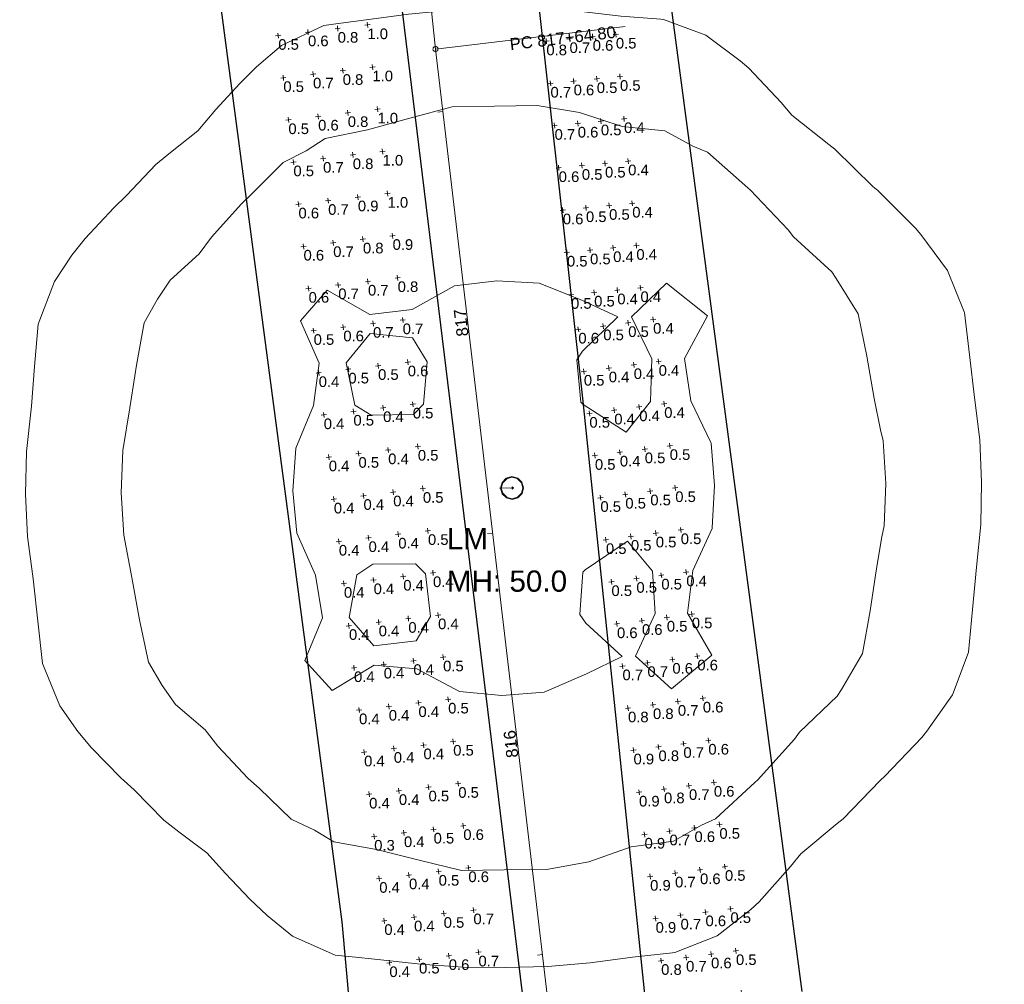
# Model space of a CAD drawing. Extents: x 11759 to 13757, y -2685 to 8839.
# Tile 5 of 55: x 12882 to 13114, y 3976 to 4203. Entities that reach past the tile are written whole.
import ezdxf

# ---------------------------------------------------------------- set-up
doc = ezdxf.new("R2010")
doc.units = 0
doc.header["$MEASUREMENT"] = 0
for name, color, linetype, lineweight in [('AGI32-115446_BK001 - Copy -- 2023-Jan-03 22h-01m-38s-DRAWING', 7, 'Continuous', 0), ('AGI32-Project_1-CALCPTS', 7, 'Continuous', 0), ('AGI32-Project_1-LUMINAIRE', 7, 'Continuous', 0), ('AGI32-Project_1-MARKPOINT', 7, 'Continuous', 0), ('AGI32-Project_1-POLE_PENDANT', 7, 'Continuous', 0), ('AGI32-Project_1-STATISTICAL_AREA', 7, 'Continuous', 0), ('AGI32-Project_1-TEMPLATE', 7, 'Continuous', 0)]:
    doc.layers.add(name, color=color, linetype=linetype, lineweight=lineweight)
doc.styles.add('AGI32-Arial', font='arial.ttf')

# ---------------------------------------------------------------- blocks, each defined once
blk = doc.blocks.new('AGI32-ID1buv4w-Project_1-STATISTICAL_AREA-US 23 NB - Overall')
at = {"layer": 'AGI32-Project_1-STATISTICAL_AREA', "color": 7, "linetype": 'Continuous', "lineweight": 30}
for p, q in [((856.93, 2211.15), (807.47, 2584.76)), ((866.95, 2459.18), (899.84, 2190.33)), ((880.76, 1946.58), (856.93, 2211.15))]:
    blk.add_line(p, q, dxfattribs=at)
blk = doc.blocks.new('AGI32-ID1buv4w-Project_1-STATISTICAL_AREA-US 23 SB - Overall')
at = {"layer": 'AGI32-Project_1-STATISTICAL_AREA', "color": 7, "linetype": 'Continuous', "lineweight": 30}
for p, q in [((860.5, 2810.59), (913.54, 2334.49)), ((965.28, 2194.78), (927.14, 2482.23)), ((913.54, 2334.49), (946.91, 2013.91))]:
    blk.add_line(p, q, dxfattribs=at)
blk = doc.blocks.new('AGI32-ID1buv4w-Project_1-LUMINAIRE-LM_Symbol')
at = {"layer": 'AGI32-Project_1-LUMINAIRE', "color": 7, "linetype": 'ByBlock', "lineweight": 0}
for p, q in [((-0.45, 0.779, 0.3), (-0.779, 0.45, 0.3)), ((-0.45, 0.779), (-0.779, 0.45)), ((-0.779, 0.45, 0.3), (-0.45, 0.779, 0.3)), ((0, 0.9, 0.3), (-0.45, 0.779, 0.3)), ((0, 0.9), (-0.45, 0.779)), ((-0.45, 0.779, 0.3), (0, 0.9, 0.3)), ((-0.45, 0.779), (-0.45, 0.779, 0.3)), ((-0.45, 0.779, 0.3), (-0.45, 0.779)), ((0, 0.855), (-0.405, 0.734)), ((0.45, 0.779, 0.3), (0, 0.9, 0.3)), ((0.45, 0.779), (0, 0.9)), ((0, 0.9), (0, 0.9, 0.3)), ((0, 0.9, 0.3), (0.45, 0.779, 0.3)), ((0, 0.9, 0.3), (0, 0.9)), ((0.405, 0.734), (0, 0.855)), ((0.779, 0.45, 0.3), (0.45, 0.779, 0.3)), ((0.779, 0.45), (0.45, 0.779)), ((0.45, 0.779), (0.45, 0.779, 0.3)), ((0.45, 0.779, 0.3), (0.779, 0.45, 0.3)), ((0.45, 0.779, 0.3), (0.45, 0.779)), ((-0.779, 0.45, 0.3), (-0.9, 0, 0.3)), ((-0.779, 0.45), (-0.9, 0)), ((-0.9, 0, 0.3), (-0.779, 0.45, 0.3)), ((-0.9, 0, 0.3), (-0.779, -0.45, 0.3)), ((-0.9, 0), (-0.9, 0, 0.3)), ((-0.9, 0), (-0.779, -0.45)), ((-0.779, -0.45, 0.3), (-0.9, 0, 0.3)), ((-0.9, 0, 0.3), (-0.9, 0)), ((-0.734, 0.405), (-0.855, 0)), ((-0.855, 0), (-0.734, -0.405)), ((-0.779, 0.45), (-0.779, 0.45, 0.3)), ((-0.779, 0.45, 0.3), (-0.779, 0.45)), ((-0.405, 0.734), (-0.734, 0.405)), ((-0.1, 0), (0.1, 0)), ((0, -0.1), (0, 0.1)), ((0, 0.1), (0.1, 0)), ((0, -0.1), (0.1, 0)), ((0.734, 0.405), (0.405, 0.734)), ((0.855, 0), (0.734, 0.405)), ((0.734, -0.405), (0.855, 0)), ((0.9, 0, 0.3), (0.779, 0.45, 0.3)), ((0.9, 0), (0.779, 0.45)), ((0.779, 0.45), (0.779, 0.45, 0.3)), ((0.779, 0.45, 0.3), (0.9, 0, 0.3)), ((0.779, 0.45, 0.3), (0.779, 0.45)), ((0.779, -0.45, 0.3), (0.9, 0, 0.3)), ((0.779, -0.45), (0.9, 0)), ((0.9, 0, 0.3), (0.779, -0.45, 0.3)), ((0.9, 0, 0.3), (0.9, 0)), ((0.9, 0), (0.9, 0, 0.3)), ((-0.779, -0.45, 0.3), (-0.45, -0.779, 0.3)), ((-0.779, -0.45), (-0.779, -0.45, 0.3)), ((-0.779, -0.45), (-0.45, -0.779)), ((-0.45, -0.779, 0.3), (-0.779, -0.45, 0.3)), ((-0.779, -0.45, 0.3), (-0.779, -0.45)), ((-0.734, -0.405), (-0.405, -0.734)), ((-0.405, -0.734), (0, -0.855)), ((0, -0.855), (0.405, -0.734)), ((0.405, -0.734), (0.734, -0.405)), ((0.45, -0.779, 0.3), (0.779, -0.45, 0.3)), ((0.45, -0.779), (0.779, -0.45)), ((0.779, -0.45, 0.3), (0.45, -0.779, 0.3)), ((0.779, -0.45), (0.779, -0.45, 0.3)), ((0.779, -0.45, 0.3), (0.779, -0.45)), ((-0.45, -0.779, 0.3), (0, -0.9, 0.3)), ((-0.45, -0.779), (-0.45, -0.779, 0.3)), ((-0.45, -0.779), (0, -0.9)), ((0, -0.9, 0.3), (-0.45, -0.779, 0.3)), ((-0.45, -0.779, 0.3), (-0.45, -0.779)), ((0, -0.9, 0.3), (0.45, -0.779, 0.3)), ((0, -0.9), (0.45, -0.779)), ((0.45, -0.779, 0.3), (0, -0.9, 0.3)), ((0, -0.9), (0, -0.9, 0.3)), ((0, -0.9, 0.3), (0, -0.9)), ((0.45, -0.779), (0.45, -0.779, 0.3)), ((0.45, -0.779, 0.3), (0.45, -0.779))]:
    blk.add_line(p, q, dxfattribs=at)
blk = doc.blocks.new('AGI32-ID1buv4w-Project_1-LUMINAIRE-LM_138-1')
at = {"layer": 'AGI32-Project_1-LUMINAIRE', "color": 7, "linetype": 'ByBlock', "lineweight": 0, "xscale": 3, "yscale": 3, "zscale": 3}
blk.add_blockref('AGI32-ID1buv4w-Project_1-LUMINAIRE-LM_Symbol', (0, 0), dxfattribs=at)
blk = doc.blocks.new('AGI32-ID1buv4w-Project_1-LUMINAIRE-LM_138_Labels')
at = {"layer": 'AGI32-Project_1-LUMINAIRE', "color": 7, "linetype": 'ByBlock', "lineweight": 0, "char_height": 5, "attachment_point": 1, "style": 'AGI32-Arial'}
for s, insert in [('LM', (-12.37, -9.4, 50)), ('MH: 50.0', (-12.37, -19.4, 50))]:
    blk.add_mtext(s, dxfattribs=dict(at, insert=insert))
blk = doc.blocks.new('AGI32-ID1buv4w-Project_1-LUMINAIRE-LM_Template1')
at = {"layer": 'AGI32-Project_1-TEMPLATE', "color": 1, "linetype": 'ByBlock', "lineweight": 0}
for p, q in [((-30, 110.68, -50), (-20, 111.88, -50)), ((-20, 111.88, -50), (-10, 112.73, -50)), ((-10, 112.73, -50), (0, 112.91, -50)), ((0, 112.91, -50), (10, 112.83, -50)), ((10, 112.83, -50), (20, 112.09, -50)), ((20, 112.09, -50), (30, 110.85, -50)), ((-50, 104.94, -50), (-40, 109.5, -50)), ((-40, 109.5, -50), (-36.02, 109.99, -50)), ((-36.02, 109.99, -50), (-30, 110.68, -50)), ((30, 110.85, -50), (39.4, 109.99, -50)), ((39.4, 109.99, -50), (40, 109.93, -50)), ((40, 109.93, -50), (49.99, 106.1, -50)), ((-55.96, 99.99, -50), (-50, 104.94, -50)), ((49.99, 106.1, -50), (58.01, 99.99, -50)), ((-59.99, 96.08, -50), (-55.96, 99.99, -50)), ((58.01, 99.99, -50), (59.99, 98.21, -50)), ((59.99, 98.21, -50), (67.49, 89.99, -50)), ((-65.67, 89.99, -50), (-59.99, 96.08, -50)), ((-69.99, 85.03, -50), (-65.67, 89.99, -50)), ((67.49, 89.99, -50), (69.99, 87, -50)), ((69.99, 87, -50), (78.64, 79.99, -50)), ((-76.51, 79.99, -50), (-69.99, 85.03, -50)), ((-79.99, 77.26, -50), (-76.51, 79.99, -50)), ((78.64, 79.99, -50), (79.99, 78.89, -50)), ((79.99, 78.89, -50), (88.87, 69.99, -50)), ((-86.94, 69.99, -50), (-79.99, 77.26, -50)), ((-89.99, 67.14, -50), (-86.94, 69.99, -50)), ((88.87, 69.99, -50), (89.99, 68.99, -50)), ((89.99, 68.99, -50), (98.78, 59.99, -50)), ((-96.87, 59.99, -50), (-89.99, 67.14, -50)), ((-99.99, 56.1, -50), (-96.87, 59.99, -50)), ((98.78, 59.99, -50), (99.99, 58.51, -50)), ((99.99, 58.51, -50), (106.17, 49.99, -50)), ((-104.18, 49.99, -50), (-99.99, 56.1, -50)), ((-108.13, 40, -50), (-104.18, 49.99, -50)), ((106.17, 49.99, -50), (109.99, 40.21, -50)), ((-109.13, 30, -50), (-108.13, 40, -50)), ((109.99, 40.21, -50), (110.07, 40, -50)), ((110.07, 40, -50), (111.13, 30, -50)), ((-109.99, 20.7, -50), (-109.13, 30, -50)), ((111.13, 30, -50), (112.21, 20, -50)), ((-111.26, 10, -50), (-110.07, 20, -50)), ((-110.07, 20, -50), (-109.99, 20.7, -50)), ((112.21, 20, -50), (113.29, 10, -50)), ((-111.61, 0, -50), (-111.26, 10, -50)), ((113.29, 10, -50), (113.56, 0, -50)), ((-111.26, -10, -50), (-111.61, 0, -50)), ((113.56, 0, -50), (113.29, -10, -50)), ((-110.07, -20, -50), (-111.26, -10, -50)), ((113.29, -10, -50), (112.21, -20, -50)), ((-109.99, -20.7, -50), (-110.07, -20, -50)), ((-109.13, -30, -50), (-109.99, -20.7, -50)), ((112.21, -20, -50), (111.13, -30, -50)), ((-108.13, -40, -50), (-109.13, -30, -50)), ((111.13, -30, -50), (110.07, -40, -50)), ((-104.18, -50, -50), (-108.13, -40, -50)), ((109.99, -40.21, -50), (106.17, -50, -50)), ((110.07, -40, -50), (109.99, -40.21, -50)), ((-99.99, -56.1, -50), (-104.18, -50, -50)), ((106.17, -50, -50), (99.99, -58.51, -50)), ((-96.87, -59.99, -50), (-99.99, -56.1, -50)), ((-89.99, -67.14, -50), (-96.87, -59.99, -50)), ((98.78, -59.99, -50), (89.99, -68.99, -50)), ((99.99, -58.51, -50), (98.78, -59.99, -50)), ((-86.94, -69.99, -50), (-89.99, -67.14, -50)), ((89.99, -68.99, -50), (88.87, -69.99, -50)), ((-79.99, -77.26, -50), (-86.94, -69.99, -50)), ((88.87, -69.99, -50), (79.99, -78.89, -50)), ((-76.51, -79.99, -50), (-79.99, -77.26, -50)), ((-69.99, -85.03, -50), (-76.51, -79.99, -50)), ((78.64, -79.99, -50), (69.99, -87, -50)), ((79.99, -78.89, -50), (78.64, -79.99, -50)), ((-65.67, -89.99, -50), (-69.99, -85.03, -50)), ((69.99, -87, -50), (67.49, -89.99, -50)), ((-59.99, -96.08, -50), (-65.67, -89.99, -50)), ((67.49, -89.99, -50), (59.99, -98.21, -50)), ((-55.96, -99.99, -50), (-59.99, -96.08, -50)), ((59.99, -98.21, -50), (58.01, -99.99, -50)), ((-50, -104.94, -50), (-55.96, -99.99, -50)), ((58.01, -99.99, -50), (49.99, -106.1, -50)), ((-40, -109.5, -50), (-50, -104.94, -50)), ((49.99, -106.1, -50), (40, -109.93, -50)), ((-36.02, -109.99, -50), (-40, -109.5, -50)), ((-30, -110.68, -50), (-36.02, -109.99, -50)), ((-20, -111.88, -50), (-30, -110.68, -50)), ((30, -110.85, -50), (20, -112.09, -50)), ((39.4, -109.99, -50), (30, -110.85, -50)), ((40, -109.93, -50), (39.4, -109.99, -50)), ((-10, -112.73, -50), (-20, -111.88, -50)), ((0, -112.91, -50), (-10, -112.73, -50)), ((10, -112.83, -50), (0, -112.91, -50)), ((20, -112.09, -50), (10, -112.83, -50))]:
    blk.add_line(p, q, dxfattribs=at)
at = {"layer": 'AGI32-Project_1-TEMPLATE', "color": 5, "linetype": 'ByBlock', "lineweight": 0}
for p, q in [((-20, 87.43, -50), (-10, 89.98, -50)), ((-10, 89.98, -50), (0, 89.96, -50)), ((0, 89.96, -50), (10, 89.99, -50)), ((10, 89.99, -50), (20, 88.29, -50)), ((20, 88.29, -50), (30, 84.86, -50)), ((-30, 84.75, -50), (-20, 87.43, -50)), ((-40, 82.85, -50), (-30, 84.75, -50)), ((30, 84.86, -50), (40, 83.65, -50)), ((40, 83.65, -50), (46.61, 79.99, -50)), ((-44.52, 79.99, -50), (-40, 82.85, -50)), ((-50, 77.33, -50), (-44.52, 79.99, -50)), ((46.61, 79.99, -50), (49.99, 78.56, -50)), ((-57.49, 69.99, -50), (-50, 77.33, -50)), ((49.99, 78.56, -50), (59.42, 69.99, -50)), ((-59.99, 67.64, -50), (-57.49, 69.99, -50)), ((59.42, 69.99, -50), (59.99, 69.5, -50)), ((-67.06, 59.99, -50), (-59.99, 67.64, -50)), ((59.99, 69.5, -50), (68.77, 59.99, -50)), ((-69.99, 56.1, -50), (-67.06, 59.99, -50)), ((68.77, 59.99, -50), (69.99, 58.35, -50)), ((69.99, 58.35, -50), (78.97, 49.99, -50)), ((-76.9, 49.99, -50), (-69.99, 56.1, -50)), ((-79.99, 45.51, -50), (-76.9, 49.99, -50)), ((78.97, 49.99, -50), (79.99, 48.41, -50)), ((79.99, 48.41, -50), (85.03, 40, -50)), ((-83.19, 40, -50), (-79.99, 45.51, -50)), ((-85.15, 30, -50), (-83.19, 40, -50)), ((85.03, 40, -50), (86.99, 30, -50)), ((-86.82, 20, -50), (-85.15, 30, -50)), ((86.99, 30, -50), (88.58, 20, -50)), ((-88.57, 10, -50), (-86.82, 20, -50)), ((88.58, 20, -50), (89.99, 12.61, -50)), ((89.99, 12.61, -50), (90.52, 10, -50)), ((-89.09, 0, -50), (-88.57, 10, -50)), ((90.52, 10, -50), (91.07, 0, -50)), ((-88.57, -10, -50), (-89.09, 0, -50)), ((91.07, 0, -50), (90.52, -10, -50)), ((-86.82, -20, -50), (-88.57, -10, -50)), ((90.52, -10, -50), (89.99, -12.61, -50)), ((89.99, -12.61, -50), (88.58, -20, -50)), ((-85.15, -30, -50), (-86.82, -20, -50)), ((88.58, -20, -50), (86.99, -30, -50)), ((-83.19, -40, -50), (-85.15, -30, -50)), ((86.99, -30, -50), (85.03, -40, -50)), ((-79.99, -45.51, -50), (-83.19, -40, -50)), ((85.03, -40, -50), (79.99, -48.41, -50)), ((-76.9, -50, -50), (-79.99, -45.51, -50)), ((79.99, -48.41, -50), (78.97, -50, -50)), ((-69.99, -56.1, -50), (-76.9, -50, -50)), ((78.97, -50, -50), (69.99, -58.35, -50)), ((-67.06, -59.99, -50), (-69.99, -56.1, -50)), ((-59.99, -67.64, -50), (-67.06, -59.99, -50)), ((68.77, -59.99, -50), (59.99, -69.5, -50)), ((69.99, -58.35, -50), (68.77, -59.99, -50)), ((-57.49, -69.99, -50), (-59.99, -67.64, -50)), ((59.99, -69.5, -50), (59.42, -69.99, -50)), ((-50, -77.33, -50), (-57.49, -69.99, -50)), ((59.42, -69.99, -50), (49.99, -78.56, -50)), ((-44.52, -79.99, -50), (-50, -77.33, -50)), ((49.99, -78.56, -50), (46.61, -79.99, -50)), ((-40, -82.85, -50), (-44.52, -79.99, -50)), ((46.61, -79.99, -50), (40, -83.65, -50)), ((-30, -84.75, -50), (-40, -82.85, -50)), ((-20, -87.43, -50), (-30, -84.75, -50)), ((30, -84.86, -50), (20, -88.29, -50)), ((40, -83.65, -50), (30, -84.86, -50)), ((-10, -89.98, -50), (-20, -87.43, -50)), ((0, -89.96, -50), (-10, -89.98, -50)), ((10, -89.99, -50), (0, -89.96, -50)), ((20, -88.29, -50), (10, -89.99, -50))]:
    blk.add_line(p, q, dxfattribs=at)
at = {"layer": 'AGI32-Project_1-TEMPLATE', "color": 3, "linetype": 'ByBlock', "lineweight": 0}
for p, q in [((-10, 47.77, -50), (0, 48.88, -50)), ((0, 48.88, -50), (10, 48.16, -50)), ((-46.32, 40, -50), (-40, 47.15, -50)), ((-40, 47.15, -50), (-30, 41.31, -50)), ((-20, 42.3, -50), (-10, 47.77, -50)), ((10, 48.16, -50), (20, 44.03, -50)), ((31.6, 40, -50), (40, 47.79, -50)), ((40, 47.79, -50), (49.57, 40, -50)), ((-30, 41.31, -50), (-20, 42.3, -50)), ((20, 44.03, -50), (28.43, 40, -50)), ((-42.07, 30, -50), (-46.32, 40, -50)), ((28.43, 40, -50), (20, 32.04, -50)), ((36.32, 30, -50), (31.6, 40, -50)), ((49.57, 40, -50), (43.99, 30, -50)), ((-30, 36.78, -50), (-35.74, 30, -50)), ((-20, 35.69, -50), (-30, 36.78, -50)), ((-16.6, 30, -50), (-20, 35.69, -50)), ((20, 32.04, -50), (18.63, 30, -50)), ((-43.55, 20, -50), (-42.07, 30, -50)), ((-35.74, 30, -50), (-33.8, 20, -50)), ((-17.63, 20, -50), (-16.6, 30, -50)), ((18.63, 30, -50), (19.43, 20, -50)), ((35.83, 20, -50), (36.32, 30, -50)), ((43.99, 30, -50), (45.35, 20, -50)), ((-47.85, 10, -50), (-43.55, 20, -50)), ((-33.8, 20, -50), (-30, 17.54, -50)), ((-20, 17.59, -50), (-17.63, 20, -50)), ((19.43, 20, -50), (20, 19.48, -50)), ((20, 19.48, -50), (30, 12.84, -50)), ((30, 12.84, -50), (35.83, 20, -50)), ((45.35, 20, -50), (49.99, 10.16, -50)), ((-30, 17.54, -50), (-20, 17.59, -50)), ((-48.64, 0, -50), (-47.85, 10, -50)), ((49.99, 10.16, -50), (50.05, 10, -50)), ((50.05, 10, -50), (50.72, 0, -50)), ((-47.85, -10, -50), (-48.64, 0, -50)), ((50.72, 0, -50), (50.05, -10, -50)), ((-43.55, -20, -50), (-47.85, -10, -50)), ((49.99, -10.16, -50), (45.35, -20, -50)), ((50.05, -10, -50), (49.99, -10.16, -50)), ((30, -12.84, -50), (20, -19.48, -50)), ((35.83, -20, -50), (30, -12.84, -50)), ((-30, -17.54, -50), (-33.8, -20, -50)), ((-20, -17.59, -50), (-30, -17.54, -50)), ((-17.63, -20, -50), (-20, -17.59, -50)), ((-42.07, -30, -50), (-43.55, -20, -50)), ((-33.8, -20, -50), (-35.74, -30, -50)), ((-16.6, -30, -50), (-17.63, -20, -50)), ((19.43, -20, -50), (18.63, -30, -50)), ((20, -19.48, -50), (19.43, -20, -50)), ((36.32, -30, -50), (35.83, -20, -50)), ((45.35, -20, -50), (43.99, -30, -50)), ((-46.32, -40, -50), (-42.07, -30, -50)), ((-35.74, -30, -50), (-30, -36.78, -50)), ((-20, -35.69, -50), (-16.6, -30, -50)), ((18.63, -30, -50), (20, -32.04, -50)), ((31.6, -40, -50), (36.32, -30, -50)), ((43.99, -30, -50), (49.57, -40, -50)), ((20, -32.04, -50), (28.43, -40, -50)), ((-30, -36.78, -50), (-20, -35.69, -50)), ((-40, -47.15, -50), (-46.32, -40, -50)), ((-30, -41.31, -50), (-40, -47.15, -50)), ((-20, -42.3, -50), (-30, -41.31, -50)), ((28.43, -40, -50), (20, -44.03, -50)), ((40, -47.79, -50), (31.6, -40, -50)), ((49.57, -40, -50), (40, -47.79, -50)), ((-10, -47.77, -50), (-20, -42.3, -50)), ((20, -44.03, -50), (10, -48.16, -50)), ((0, -48.88, -50), (-10, -47.77, -50)), ((10, -48.16, -50), (0, -48.88, -50))]:
    blk.add_line(p, q, dxfattribs=at)
blk = doc.blocks.new('AGI32-ID1buv4w-Project_1-LUMINAIRE-LM_138')
at = {"layer": 'AGI32-Project_1-POLE_PENDANT', "color": 7, "linetype": 'ByBlock', "lineweight": 0}
for q in [(3, 0), (0, 0, -50)]:
    blk.add_line((0, 0), q, dxfattribs=at)
at = {"layer": 'AGI32-Project_1-LUMINAIRE', "color": 7, "linetype": 'ByBlock', "lineweight": 0}
blk.add_blockref('AGI32-ID1buv4w-Project_1-LUMINAIRE-LM_138-1', (3, 0), dxfattribs=at)
at = {"layer": 'AGI32-Project_1-LUMINAIRE', "color": 7, "linetype": 'ByBlock', "lineweight": 0, "rotation": 359.2909993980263}
blk.add_blockref('AGI32-ID1buv4w-Project_1-LUMINAIRE-LM_138_Labels', (0, 0, -50), dxfattribs=at)
at = {"layer": 'AGI32-Project_1-TEMPLATE', "color": 7, "linetype": 'ByBlock', "lineweight": 0}
blk.add_blockref('AGI32-ID1buv4w-Project_1-LUMINAIRE-LM_Template1', (0, 0), dxfattribs=at)
blk = doc.blocks.new('AGI32-ID1buv4w-MARKPOINT')
at = {"layer": 'AGI32-Project_1-MARKPOINT', "color": 0, "linetype": 'Continuous', "lineweight": 0}
for p, q in [((-0.125, 0), (0.125, 0)), ((0, -0.125), (0, 0.125))]:
    blk.add_line(p, q, dxfattribs=at)
blk = doc.blocks.new('AGI32-ID1buv4w-Project_1-CALCPTS-US 23 NB - STA 813+50 TO STA 817+00_Luminance')
at = {"layer": 'AGI32-Project_1-MARKPOINT', "color": 154, "linetype": 'Continuous', "lineweight": 0, "xscale": 5, "yscale": 5, "zscale": 5, "rotation": 97.47308351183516}
for p in [(918.44, 2351.51), (924.32, 2352.28), (930.19, 2353.05), (912.57, 2350.74), (925.62, 2342.37), (931.49, 2343.14), (913.87, 2340.83), (919.74, 2341.6), (932.8, 2333.22), (915.17, 2330.91), (921.04, 2331.68), (926.92, 2332.45), (922.35, 2321.77), (928.22, 2322.54), (934.1, 2323.31), (916.47, 2321), (929.52, 2312.62), (935.4, 2313.39), (917.77, 2311.08), (923.64, 2311.85), (930.82, 2302.71), (936.7, 2303.48), (919.07, 2301.17), (924.95, 2301.94), (938, 2293.57), (920.37, 2291.25), (926.25, 2292.02), (932.12, 2292.79), (927.55, 2282.11), (933.42, 2282.88), (939.3, 2283.65), (921.67, 2281.34), (934.72, 2272.96), (940.6, 2273.73), (922.97, 2271.42), (928.85, 2272.19), (941.9, 2263.82), (924.27, 2261.51), (930.15, 2262.28), (936.02, 2263.05), (931.45, 2252.36), (937.32, 2253.13), (943.2, 2253.9), (925.57, 2251.59), (932.75, 2242.45), (938.62, 2243.22), (944.5, 2243.99), (926.87, 2241.68), (939.93, 2233.3), (945.8, 2234.07), (928.17, 2231.76), (934.05, 2232.53), (947.1, 2224.16), (929.48, 2221.85), (935.35, 2222.62), (941.23, 2223.39), (936.65, 2212.7), (942.53, 2213.47), (948.4, 2214.24), (930.77, 2211.93), (943.83, 2203.56), (949.7, 2204.33), (932.08, 2202.02), (937.95, 2202.79), (945.13, 2193.64), (951, 2194.41), (933.38, 2192.1), (939.25, 2192.87), (952.3, 2184.5), (934.68, 2182.19), (940.55, 2182.96), (946.43, 2183.73), (941.85, 2173.04), (947.73, 2173.81), (953.6, 2174.58), (935.98, 2172.27), (949.03, 2163.9), (954.9, 2164.67), (937.28, 2162.36), (943.15, 2163.13), (956.2, 2154.75), (938.58, 2152.44), (944.45, 2153.21), (950.33, 2153.98), (945.75, 2143.3), (951.63, 2144.07), (957.5, 2144.84), (939.88, 2142.53), (947.06, 2133.38), (952.93, 2134.15), (958.81, 2134.92), (941.18, 2132.61), (954.23, 2124.24), (960.11, 2125.01), (942.48, 2122.7), (948.36, 2123.47), (961.41, 2115.09), (943.78, 2112.78), (949.66, 2113.55), (955.53, 2114.32), (950.96, 2103.64), (956.83, 2104.41), (962.71, 2105.18), (945.08, 2102.87), (958.13, 2094.49), (964.01, 2095.26), (946.38, 2092.95), (952.26, 2093.72), (965.31, 2085.35), (947.68, 2083.04), (953.56, 2083.81), (959.43, 2084.58), (966.61, 2075.43), (948.98, 2073.12), (954.86, 2073.89), (960.73, 2074.66), (956.16, 2063.98), (962.03, 2064.75), (967.91, 2065.52), (950.28, 2063.21), (963.33, 2054.83), (969.21, 2055.6), (951.58, 2053.29), (957.46, 2054.06), (970.51, 2045.69), (952.88, 2043.38), (958.76, 2044.15), (964.63, 2044.92), (960.06, 2034.23), (965.94, 2035), (971.81, 2035.77), (954.19, 2033.46), (961.36, 2024.32), (967.24, 2025.09), (973.11, 2025.86), (955.49, 2023.55), (968.54, 2015.17), (974.41, 2015.94), (956.79, 2013.63), (962.66, 2014.4)]:
    blk.add_blockref('AGI32-ID1buv4w-MARKPOINT', p, dxfattribs=at)
at = {"layer": 'AGI32-Project_1-CALCPTS', "color": 154, "linetype": 'Continuous', "lineweight": 0, "char_height": 2.5, "attachment_point": 1, "style": 'AGI32-Arial'}
for s, insert in [('0.4', (930.19, 2352.22)), ('0.6', (912.57, 2349.91)), ('0.5', (918.44, 2350.68)), ('0.5', (924.32, 2351.45)), ('0.4', (919.74, 2340.77)), ('0.4', (925.62, 2341.54)), ('0.4', (931.49, 2342.31)), ('0.5', (913.87, 2339.99)), ('0.4', (926.92, 2331.62)), ('0.4', (932.8, 2332.39)), ('0.5', (915.17, 2330.08)), ('0.4', (921.04, 2330.85)), ('0.5', (934.1, 2322.48)), ('0.5', (916.47, 2320.16)), ('0.4', (922.35, 2320.94)), ('0.5', (928.22, 2321.71)), ('0.5', (923.64, 2311.02)), ('0.5', (929.52, 2311.79)), ('0.5', (935.4, 2312.56)), ('0.5', (917.77, 2310.25)), ('0.5', (924.95, 2301.1)), ('0.5', (930.82, 2301.88)), ('0.5', (936.7, 2302.65)), ('0.5', (919.07, 2300.33)), ('0.5', (932.12, 2291.96)), ('0.4', (938, 2292.73)), ('0.5', (920.37, 2290.42)), ('0.5', (926.25, 2291.19)), ('0.5', (939.3, 2282.82)), ('0.6', (921.67, 2280.5)), ('0.6', (927.55, 2281.27)), ('0.5', (933.42, 2282.05)), ('0.7', (928.85, 2271.36)), ('0.6', (934.72, 2272.13)), ('0.6', (940.6, 2272.9)), ('0.7', (922.97, 2270.59)), ('0.7', (936.02, 2262.22)), ('0.6', (941.9, 2262.99)), ('0.8', (924.27, 2260.67)), ('0.8', (930.15, 2261.44)), ('0.7', (937.32, 2252.3)), ('0.6', (943.2, 2253.07)), ('0.9', (925.57, 2250.76)), ('0.8', (931.45, 2251.53)), ('0.6', (944.5, 2243.16)), ('0.9', (926.87, 2240.84)), ('0.8', (932.75, 2241.61)), ('0.7', (938.62, 2242.39)), ('0.7', (934.05, 2231.7)), ('0.6', (939.93, 2232.47)), ('0.5', (945.8, 2233.24)), ('0.9', (928.17, 2230.93)), ('0.6', (941.23, 2222.55)), ('0.5', (947.1, 2223.33)), ('0.9', (929.48, 2221.01)), ('0.7', (935.35, 2221.78)), ('0.5', (948.4, 2213.41)), ('0.9', (930.77, 2211.1)), ('0.7', (936.65, 2211.87)), ('0.6', (942.53, 2212.64)), ('0.7', (937.95, 2201.95)), ('0.6', (943.83, 2202.72)), ('0.5', (949.7, 2203.5)), ('0.8', (932.08, 2201.18)), ('0.6', (939.25, 2192.04)), ('0.5', (945.13, 2192.81)), ('0.5', (951, 2193.58)), ('0.7', (933.38, 2191.27)), ('0.5', (946.43, 2182.89)), ('0.4', (952.3, 2183.67)), ('0.7', (934.68, 2181.35)), ('0.6', (940.55, 2182.12)), ('0.4', (953.6, 2173.75)), ('0.7', (935.98, 2171.44)), ('0.5', (941.85, 2172.21)), ('0.5', (947.73, 2172.98)), ('0.5', (943.15, 2162.29)), ('0.4', (949.03, 2163.06)), ('0.4', (954.9, 2163.84)), ('0.6', (937.28, 2161.52)), ('0.4', (950.33, 2153.15)), ('0.4', (956.2, 2153.92)), ('0.6', (938.58, 2151.61)), ('0.5', (944.45, 2152.38)), ('0.4', (957.5, 2144.01)), ('0.5', (939.88, 2141.69)), ('0.5', (945.75, 2142.46)), ('0.4', (951.63, 2143.23)), ('0.4', (958.81, 2134.09)), ('0.5', (941.18, 2131.78)), ('0.5', (947.06, 2132.55)), ('0.4', (952.93, 2133.32)), ('0.4', (948.36, 2122.63)), ('0.4', (954.23, 2123.4)), ('0.4', (960.11, 2124.17)), ('0.5', (942.48, 2121.86)), ('0.4', (955.53, 2113.49)), ('0.4', (961.41, 2114.26)), ('0.5', (943.78, 2111.95)), ('0.4', (949.66, 2112.72)), ('0.4', (962.71, 2104.34)), ('0.4', (945.08, 2102.03)), ('0.4', (950.96, 2102.8)), ('0.4', (956.83, 2103.57)), ('0.4', (952.26, 2092.89)), ('0.4', (958.13, 2093.66)), ('0.4', (964.01, 2094.43)), ('0.4', (946.38, 2092.12)), ('0.4', (953.56, 2082.97)), ('0.4', (959.43, 2083.74)), ('0.4', (965.31, 2084.51)), ('0.5', (947.68, 2082.2)), ('0.4', (960.73, 2073.83)), ('0.4', (966.61, 2074.6)), ('0.5', (948.98, 2072.29)), ('0.4', (954.86, 2073.06)), ('0.4', (967.91, 2064.68)), ('0.5', (950.28, 2062.37)), ('0.4', (956.16, 2063.14)), ('0.4', (962.03, 2063.91)), ('0.4', (957.46, 2053.23)), ('0.5', (963.33, 2054)), ('0.4', (969.21, 2054.77)), ('0.4', (951.58, 2052.46)), ('0.5', (964.63, 2044.08)), ('0.4', (970.51, 2044.85)), ('0.6', (952.88, 2042.54)), ('0.6', (958.76, 2043.31)), ('0.5', (971.81, 2034.94)), ('0.7', (954.19, 2032.63)), ('0.7', (960.06, 2033.4)), ('0.6', (965.94, 2034.17)), ('0.6', (973.11, 2025.02)), ('0.8', (955.49, 2022.71)), ('0.7', (961.36, 2023.48)), ('0.7', (967.24, 2024.25)), ('0.8', (962.66, 2013.57)), ('0.7', (968.54, 2014.34)), ('0.6', (974.41, 2015.11)), ('0.9', (956.79, 2012.8))]:
    blk.add_mtext(s, dxfattribs=dict(at, insert=insert))
blk = doc.blocks.new('AGI32-ID1buv4w-Project_1-CALCPTS-US 23 NB - STA 817+00 TO STA 822+_Luminance')
at = {"layer": 'AGI32-Project_1-MARKPOINT', "color": 154, "linetype": 'Continuous', "lineweight": 0, "xscale": 5, "yscale": 5, "zscale": 5, "rotation": 95.5470793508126}
for p in [(910.5, 2419.17), (915.95, 2419.7), (921.41, 2420.23), (905.04, 2418.64), (916.92, 2409.75), (922.37, 2410.28), (906.01, 2408.69), (911.46, 2409.22), (923.34, 2400.32), (906.97, 2398.73), (912.43, 2399.26), (917.88, 2399.79), (907.94, 2388.78), (913.4, 2389.31), (918.85, 2389.84), (924.31, 2390.37), (914.36, 2379.36), (919.82, 2379.89), (925.27, 2380.42), (908.91, 2378.83), (926.24, 2370.46), (909.88, 2368.88), (915.33, 2369.41), (920.78, 2369.93), (910.84, 2358.92), (916.3, 2359.45), (921.75, 2359.98), (927.21, 2360.51)]:
    blk.add_blockref('AGI32-ID1buv4w-MARKPOINT', p, dxfattribs=at)
at = {"layer": 'AGI32-Project_1-CALCPTS', "color": 154, "linetype": 'Continuous', "lineweight": 0, "char_height": 2.5, "attachment_point": 1, "style": 'AGI32-Arial'}
for s, insert in [('0.5', (921.41, 2419.4)), ('0.8', (905.04, 2417.81)), ('0.7', (910.5, 2418.34)), ('0.6', (915.95, 2418.87)), ('0.7', (906.01, 2407.85)), ('0.6', (911.46, 2408.38)), ('0.5', (916.92, 2408.91)), ('0.5', (922.37, 2409.44)), ('0.6', (912.43, 2398.43)), ('0.5', (917.88, 2398.96)), ('0.4', (923.34, 2399.49)), ('0.7', (906.97, 2397.9)), ('0.4', (924.31, 2389.54)), ('0.6', (907.94, 2387.95)), ('0.5', (913.4, 2388.48)), ('0.5', (918.85, 2389.01)), ('0.6', (908.91, 2377.99)), ('0.5', (914.36, 2378.52)), ('0.5', (919.82, 2379.05)), ('0.4', (925.27, 2379.58)), ('0.5', (915.33, 2368.57)), ('0.4', (920.78, 2369.1)), ('0.4', (926.24, 2369.63)), ('0.5', (909.88, 2368.04)), ('0.4', (921.75, 2359.15)), ('0.4', (927.21, 2359.68)), ('0.5', (910.84, 2358.09)), ('0.5', (916.3, 2358.62))]:
    blk.add_mtext(s, dxfattribs=dict(at, insert=insert))
blk = doc.blocks.new('AGI32-ID1buv4w-Project_1-CALCPTS-US 23 SB - STA 823+00 TO STA 813+50_Luminance')
at = {"layer": 'AGI32-Project_1-MARKPOINT', "color": 154, "linetype": 'Continuous', "lineweight": 0, "xscale": 5.000000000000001, "yscale": 5.000000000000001, "zscale": 5.000000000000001, "rotation": 276.8312320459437}
for p in [(855.87, 2421.61), (862.87, 2422.45), (841.88, 2419.93), (848.88, 2420.77), (864.06, 2412.52), (843.07, 2410), (850.07, 2410.84), (857.06, 2411.68), (865.25, 2402.59), (851.26, 2400.91), (858.25, 2401.75), (844.26, 2400.07), (852.44, 2390.98), (859.44, 2391.82), (866.44, 2392.66), (845.45, 2390.14), (860.63, 2381.89), (867.62, 2382.73), (846.64, 2380.21), (853.63, 2381.05), (868.81, 2372.8), (847.83, 2370.28), (854.82, 2371.12), (861.82, 2371.96), (856.01, 2361.19), (863.01, 2362.03), (870, 2362.87), (849.02, 2360.36), (864.2, 2352.1), (871.19, 2352.94), (850.21, 2350.43), (857.2, 2351.26), (865.39, 2342.17), (872.38, 2343.01), (851.4, 2340.5), (858.39, 2341.34), (873.57, 2333.08), (852.59, 2330.57), (859.58, 2331.41), (866.58, 2332.24), (860.77, 2321.48), (867.77, 2322.32), (874.76, 2323.15), (853.78, 2320.64), (868.96, 2312.39), (875.95, 2313.22), (854.97, 2310.71), (861.96, 2311.55), (877.14, 2303.3), (856.15, 2300.78), (863.15, 2301.62), (870.15, 2302.46), (864.34, 2291.69), (871.33, 2292.53), (878.33, 2293.37), (857.34, 2290.85), (872.52, 2282.6), (879.52, 2283.44), (858.53, 2280.92), (865.53, 2281.76), (873.71, 2272.67), (880.71, 2273.51), (859.72, 2270.99), (866.72, 2271.83), (881.9, 2263.58), (860.91, 2261.07), (867.91, 2261.9), (874.9, 2262.74), (869.1, 2251.97), (876.09, 2252.81), (883.09, 2253.65), (862.1, 2251.14), (877.28, 2242.88), (884.28, 2243.72), (863.29, 2241.21), (870.29, 2242.05), (885.47, 2233.79), (864.48, 2231.28), (871.48, 2232.12), (878.47, 2232.95), (886.66, 2223.86), (872.67, 2222.19), (879.66, 2223.03), (865.67, 2221.35), (873.86, 2212.26), (880.85, 2213.1), (887.85, 2213.93), (866.86, 2211.42), (882.04, 2203.17), (889.04, 2204.01), (868.05, 2201.49), (875.04, 2202.33)]:
    blk.add_blockref('AGI32-ID1buv4w-MARKPOINT', p, dxfattribs=at)
at = {"layer": 'AGI32-Project_1-CALCPTS', "color": 154, "linetype": 'Continuous', "lineweight": 0, "char_height": 2.5, "attachment_point": 1, "style": 'AGI32-Arial'}
for s, insert in [('0.6', (848.88, 2419.94)), ('0.8', (855.87, 2420.77)), ('1.0', (862.87, 2421.61)), ('0.5', (841.88, 2419.1)), ('0.8', (857.06, 2410.84)), ('1.0', (864.06, 2411.68)), ('0.5', (843.07, 2409.17)), ('0.7', (850.07, 2410.01)), ('0.8', (858.25, 2400.92)), ('1.0', (865.25, 2401.75)), ('0.5', (844.26, 2399.24)), ('0.6', (851.26, 2400.08)), ('1.0', (866.44, 2391.82)), ('0.5', (845.45, 2389.31)), ('0.7', (852.44, 2390.15)), ('0.8', (859.44, 2390.99)), ('0.7', (853.63, 2380.22)), ('0.9', (860.63, 2381.06)), ('1.0', (867.62, 2381.9)), ('0.6', (846.64, 2379.38)), ('0.8', (861.82, 2371.13)), ('0.9', (868.81, 2371.97)), ('0.6', (847.83, 2369.45)), ('0.7', (854.82, 2370.29)), ('0.8', (870, 2362.04)), ('0.6', (849.02, 2359.52)), ('0.7', (856.01, 2360.36)), ('0.7', (863.01, 2361.2)), ('0.7', (871.19, 2352.11)), ('0.6', (857.2, 2350.43)), ('0.7', (864.2, 2351.27)), ('0.5', (850.21, 2349.59)), ('0.5', (858.39, 2340.5)), ('0.5', (865.39, 2341.34)), ('0.6', (872.38, 2342.18)), ('0.4', (851.4, 2339.66)), ('0.4', (866.58, 2331.41)), ('0.5', (873.57, 2332.25)), ('0.4', (852.59, 2329.74)), ('0.5', (859.58, 2330.57)), ('0.5', (874.76, 2322.32)), ('0.4', (853.78, 2319.81)), ('0.5', (860.77, 2320.64)), ('0.4', (867.77, 2321.48)), ('0.4', (861.96, 2310.72)), ('0.4', (868.96, 2311.55)), ('0.5', (875.95, 2312.39)), ('0.4', (854.97, 2309.88)), ('0.4', (870.15, 2301.62)), ('0.5', (877.14, 2302.46)), ('0.4', (856.15, 2299.95)), ('0.4', (863.15, 2300.79)), ('0.4', (878.33, 2292.53)), ('0.4', (857.34, 2290.02)), ('0.4', (864.34, 2290.86)), ('0.4', (871.33, 2291.7)), ('0.4', (879.52, 2282.6)), ('0.4', (865.53, 2280.93)), ('0.4', (872.52, 2281.77)), ('0.4', (858.53, 2280.09)), ('0.4', (866.72, 2271)), ('0.4', (873.71, 2271.84)), ('0.5', (880.71, 2272.68)), ('0.4', (859.72, 2270.16)), ('0.4', (874.9, 2261.91)), ('0.5', (881.9, 2262.75)), ('0.4', (860.91, 2260.23)), ('0.4', (867.91, 2261.07)), ('0.5', (883.09, 2252.82)), ('0.4', (862.1, 2250.3)), ('0.4', (869.1, 2251.14)), ('0.4', (876.09, 2251.98)), ('0.4', (870.29, 2241.21)), ('0.5', (877.28, 2242.05)), ('0.5', (884.28, 2242.89)), ('0.4', (863.29, 2240.37)), ('0.5', (878.47, 2232.12)), ('0.6', (885.47, 2232.96)), ('0.3', (864.48, 2230.45)), ('0.4', (871.48, 2231.28)), ('0.5', (879.66, 2222.19)), ('0.6', (886.66, 2223.03)), ('0.4', (865.67, 2220.52)), ('0.4', (872.67, 2221.35)), ('0.7', (887.85, 2213.1)), ('0.4', (866.86, 2210.59)), ('0.4', (873.86, 2211.43)), ('0.5', (880.85, 2212.26)), ('0.5', (875.04, 2201.5)), ('0.6', (882.04, 2202.33)), ('0.7', (889.04, 2203.17)), ('0.4', (868.05, 2200.66))]:
    blk.add_mtext(s, dxfattribs=dict(at, insert=insert))

msp = doc.modelspace()

# ---------------------------------------------------------------- linework, layer by layer
at = {"layer": 'AGI32-115446_BK001 - Copy -- 2023-Jan-03 22h-01m-38s-DRAWING', "color": 7, "linetype": 'Continuous', "lineweight": 0}
for p, q in [((12980.33, 4195.91), (12931.83, 4660.54)), ((12980.33, 4195.91), (12931.83, 4660.54)), ((12980.33, 4195.91), (13025.02, 4201.19)), ((13660.86, -1564.99), (12980.33, 4195.91)), ((13660.86, -1564.99), (12980.33, 4195.91)), ((13660.86, -1564.99), (12980.33, 4195.91)), ((12982.06, 4181.21), (12980.87, 4181.07)), ((12987.93, 4131.55), (12985.94, 4131.32)), ((12993.79, 4081.9), (12992.6, 4081.76)), ((12999.66, 4032.24), (12997.67, 4032.01)), ((13005.53, 3982.59), (13004.33, 3982.45))]:
    msp.add_line(p, q, dxfattribs=at)
for points in [[(12980.92, 4195.98, 0), (12980.91, 4196.05, 0), (12980.85, 4196.2, 0), (12980.76, 4196.33, 0), (12980.63, 4196.42, 0), (12980.49, 4196.48, 0), (12980.34, 4196.51, 0), (12980.18, 4196.49, 0), (12980.03, 4196.43, 0), (12979.91, 4196.34, 0), (12979.81, 4196.21, 0), (12979.75, 4196.07, 0), (12979.73, 4195.91, 0), (12979.75, 4195.76, 0), (12979.8, 4195.61, 0), (12979.9, 4195.49, 0), (12980.02, 4195.39, 0), (12980.16, 4195.33, 0), (12980.32, 4195.31, 0), (12980.47, 4195.33, 0), (12980.62, 4195.38, 0), (12980.75, 4195.48, 0), (12980.84, 4195.6, 0), (12980.9, 4195.74, 0), (12980.93, 4195.9, 0), (12980.92, 4195.98, 0)], [(12980.33, 4195.91, 0), (12980.33, 4195.91, 0), (12980.33, 4195.91, 0), (12980.33, 4195.91, 0), (12980.33, 4195.91, 0), (12980.33, 4195.91, 0), (12980.33, 4195.91, 0), (12980.33, 4195.91, 0), (12980.33, 4195.91, 0), (12980.33, 4195.91, 0), (12980.33, 4195.91, 0), (12980.33, 4195.91, 0), (12980.33, 4195.91, 0), (12980.33, 4195.91, 0), (12980.33, 4195.91, 0), (12980.33, 4195.91, 0), (12980.33, 4195.91, 0), (12980.33, 4195.91, 0), (12980.33, 4195.91, 0), (12980.33, 4195.91, 0), (12980.33, 4195.91, 0), (12980.33, 4195.91, 0), (12980.33, 4195.91, 0), (12980.33, 4195.91, 0), (12980.33, 4195.91, 0), (12980.33, 4195.91, 0)], [(12987.93, 4131.55, 0), (12987.93, 4131.55, 0), (12987.93, 4131.55, 0), (12987.93, 4131.55, 0), (12987.93, 4131.55, 0), (12987.93, 4131.55, 0), (12987.93, 4131.55, 0), (12987.93, 4131.55, 0), (12987.93, 4131.55, 0), (12987.93, 4131.55, 0), (12987.93, 4131.55, 0), (12987.93, 4131.55, 0), (12987.93, 4131.55, 0), (12987.93, 4131.55, 0), (12987.93, 4131.55, 0), (12987.93, 4131.55, 0), (12987.93, 4131.55, 0), (12987.93, 4131.55, 0), (12987.93, 4131.55, 0), (12987.93, 4131.55, 0), (12987.93, 4131.55, 0), (12987.93, 4131.55, 0), (12987.93, 4131.55, 0), (12987.93, 4131.55, 0), (12987.93, 4131.55, 0), (12987.93, 4131.55, 0)], [(12999.66, 4032.24, 0), (12999.66, 4032.24, 0), (12999.66, 4032.24, 0), (12999.66, 4032.24, 0), (12999.66, 4032.24, 0), (12999.66, 4032.24, 0), (12999.66, 4032.24, 0), (12999.66, 4032.24, 0), (12999.66, 4032.24, 0), (12999.66, 4032.24, 0), (12999.66, 4032.24, 0), (12999.66, 4032.24, 0), (12999.66, 4032.24, 0), (12999.66, 4032.24, 0), (12999.66, 4032.24, 0), (12999.66, 4032.24, 0), (12999.66, 4032.24, 0), (12999.66, 4032.24, 0), (12999.66, 4032.24, 0), (12999.66, 4032.24, 0), (12999.66, 4032.24, 0), (12999.66, 4032.24, 0), (12999.66, 4032.24, 0), (12999.66, 4032.24, 0), (12999.66, 4032.24, 0), (12999.66, 4032.24, 0)]]:
    msp.add_polyline3d(points, dxfattribs=at)

# ---------------------------------------------------------------- block references
at = {"layer": 'AGI32-Project_1-CALCPTS', "color": 7, "linetype": 'Continuous', "lineweight": 0}
for name in ['AGI32-ID1buv4w-Project_1-CALCPTS-US 23 SB - STA 823+00 TO STA 813+50_Luminance', 'AGI32-ID1buv4w-Project_1-CALCPTS-US 23 NB - STA 817+00 TO STA 822+_Luminance', 'AGI32-ID1buv4w-Project_1-CALCPTS-US 23 NB - STA 813+50 TO STA 817+00_Luminance']:
    msp.add_blockref(name, (12101.41, 1779.14), dxfattribs=at)
at = {"layer": 'AGI32-Project_1-LUMINAIRE', "color": 7, "linetype": 'Continuous', "lineweight": 0, "rotation": 0.7090006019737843}
msp.add_blockref('AGI32-ID1buv4w-Project_1-LUMINAIRE-LM_138', (12995.37, 4092.47, 50), dxfattribs=at)
at = {"layer": 'AGI32-Project_1-STATISTICAL_AREA', "color": 7, "linetype": 'Continuous', "lineweight": 0}
for name in ['AGI32-ID1buv4w-Project_1-STATISTICAL_AREA-US 23 SB - Overall', 'AGI32-ID1buv4w-Project_1-STATISTICAL_AREA-US 23 NB - Overall']:
    msp.add_blockref(name, (12101.41, 1779.14), dxfattribs=at)

# ---------------------------------------------------------------- texts
at = {"layer": 'AGI32-115446_BK001 - Copy -- 2023-Jan-03 22h-01m-38s-DRAWING', "color": 7, "linetype": 'Continuous', "lineweight": 0, "char_height": 2.8, "attachment_point": 1, "style": 'AGI32-Arial'}
for s, insert, rotation in [('PC 817+64.80', (12997.66, 4198.42), 6.7371), ('817', (12985.36, 4128.03), 96.7372), ('816', (12997.08, 4028.78), 96.7372)]:
    msp.add_mtext(s, dxfattribs=dict(at, insert=insert, rotation=rotation))

doc.saveas('drawing.dxf')
